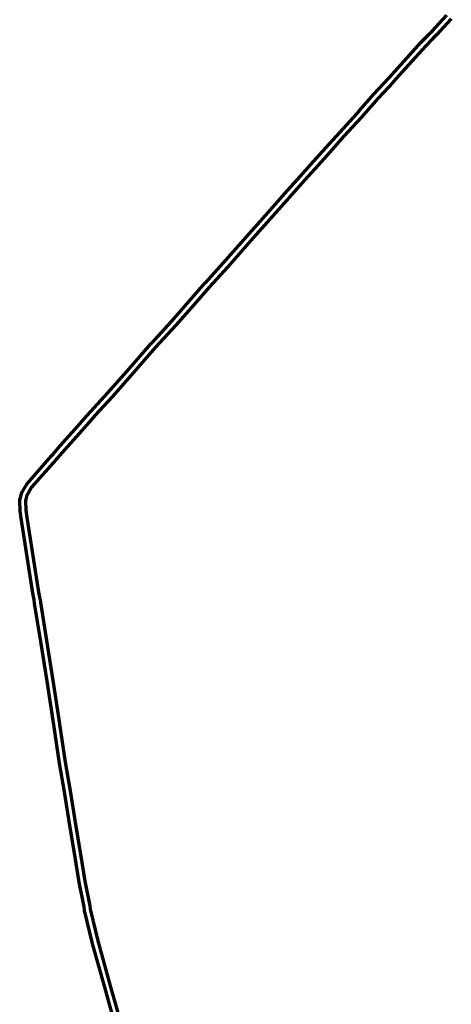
# Model space of a CAD drawing. Extents: x 73120 to 113741, y 434688 to 489241.
# Tile 8 of 256: x 100056 to 100803, y 472193 to 473898. Entities that reach past the tile are written whole.
import ezdxf

# ---------------------------------------------------------------- set-up
doc = ezdxf.new("R2010")
doc.units = 0
doc.header["$LTSCALE"] = 0.5
doc.layers.add('B-WE-OG-INFO_EIS VOORZORGSMAATREGEL-GV', color=7, linetype='Continuous', lineweight=70, true_color=0xfa194b)

msp = doc.modelspace()

# ---------------------------------------------------------------- linework, layer by layer
at = {"layer": 'B-WE-OG-INFO_EIS VOORZORGSMAATREGEL-GV', "flags": 128}
for points in [[(100224.2, 472147.2), (100203.3, 472222.5), (100181.5, 472300.3), (100181.4, 472300.4), (100168.3, 472355.7), (100168.3, 472356.1), (100167.4, 472361.7), (100159.1, 472404.6), (100159.1, 472404.7), (100151.3, 472451.4), (100151.3, 472451.4), (100143.1, 472502.7), (100133.7, 472561.1), (100125.2, 472610.7), (100125.2, 472610.8), (100115.2, 472676.8), (100103.6, 472752.3), (100092.4, 472821.4), (100092.4, 472821.4), (100081.9, 472887.3), (100081.8, 472887.6), (100081.3, 472893.5), (100078.8, 472904.8), (100078.8, 472905.1), (100058.4, 473034.6), (100058.3, 473034.7), (100056.6, 473047.6), (100056.6, 473048.1), (100056, 473065.4), (100056.2, 473067.1), (100057.2, 473070.2), (100059.1, 473077.6), (100059.5, 473078.7), (100061.1, 473081.8), (100061.2, 473082.1), (100068.3, 473093.8), (100068.8, 473094.5), (100111.1, 473142.5), (100111.2, 473142.6), (100113.9, 473145.6), (100126.1, 473159.8), (100126.2, 473159.8), (100151.5, 473188.1), (100173, 473212.3), (100179.1, 473219.4), (100179.2, 473219.6), (100208.7, 473251.7), (100241.7, 473288.9), (100283.9, 473337.3), (100284, 473337.4), (100318.7, 473375.4), (100349.8, 473410.8), (100377.4, 473442.1), (100377.5, 473442.2), (100408.5, 473476.1), (100448.8, 473521.9), (100481.5, 473559), (100481.6, 473559), (100511.3, 473592.1), (100514.7, 473596.1), (100514.8, 473596.2), (100542.2, 473627.2), (100542.2, 473627.2), (100559.5, 473646.4), (100559.5, 473646.5), (100581.1, 473670), (100610.1, 473702.6), (100610.1, 473702.7), (100640.5, 473735.7), (100643.9, 473739.7), (100643.9, 473739.8), (100669, 473768.7), (100669.1, 473768.8), (100695, 473796.7), (100721.6, 473826.2), (100721.6, 473826.2), (100751.1, 473858.9), (100751.2, 473859.1), (100764.3, 473872.4), (100764.5, 473872.5), (100768.4, 473876.3), (100771.5, 473879.4), (100776.2, 473884.6), (100776.2, 473884.6), (100795.9, 473905.7)], [(100803.4, 473899.1), (100783.6, 473877.8), (100778.8, 473872.6), (100778.7, 473872.5), (100775.5, 473869.2), (100775.3, 473869.1), (100771.4, 473865.3), (100758.4, 473852.2), (100729, 473819.6), (100702.4, 473790), (100702.4, 473789.9), (100676.5, 473762.1), (100651.5, 473733.3), (100648.1, 473729.2), (100648, 473729), (100617.5, 473695.9), (100588.5, 473663.4), (100588.5, 473663.3), (100566.9, 473639.7), (100549.6, 473620.6), (100522.3, 473589.6), (100518.9, 473585.6), (100518.8, 473585.5), (100489, 473552.4), (100456.4, 473515.3), (100415.9, 473469.5), (100415.9, 473469.4), (100384.9, 473435.5), (100357.4, 473404.2), (100326.2, 473368.8), (100326.1, 473368.7), (100291.4, 473330.7), (100249.3, 473282.3), (100249.2, 473282.3), (100216.1, 473245), (100216.1, 473244.9), (100186.6, 473212.9), (100180.6, 473205.8), (100180.5, 473205.7), (100158.9, 473181.5), (100133.7, 473153.2), (100121.5, 473139), (100121.4, 473138.9), (100118.6, 473135.9), (100076.6, 473088.2), (100069.9, 473077.1), (100068.6, 473074.6), (100066.8, 473067.7), (100066.8, 473067.4), (100066, 473064.9), (100066.6, 473048.7), (100068.2, 473036.1), (100088.6, 472906.8), (100091.1, 472895.4), (100091.2, 472894.8), (100091.8, 472888.7), (100102.2, 472823), (100113.4, 472753.9), (100113.4, 472753.9), (100125, 472678.4), (100125, 472678.3), (100135, 472612.3), (100143.5, 472562.7), (100143.5, 472562.7), (100152.9, 472504.3), (100152.9, 472504.3), (100161.1, 472453), (100168.9, 472406.4), (100177.2, 472363.5), (100177.2, 472363.4), (100178.1, 472357.9), (100191.1, 472302.9), (100212.9, 472225.1), (100212.9, 472225.1), (100233.8, 472149.8)]]:
    msp.add_lwpolyline(points, dxfattribs=at)

doc.saveas('drawing.dxf')
